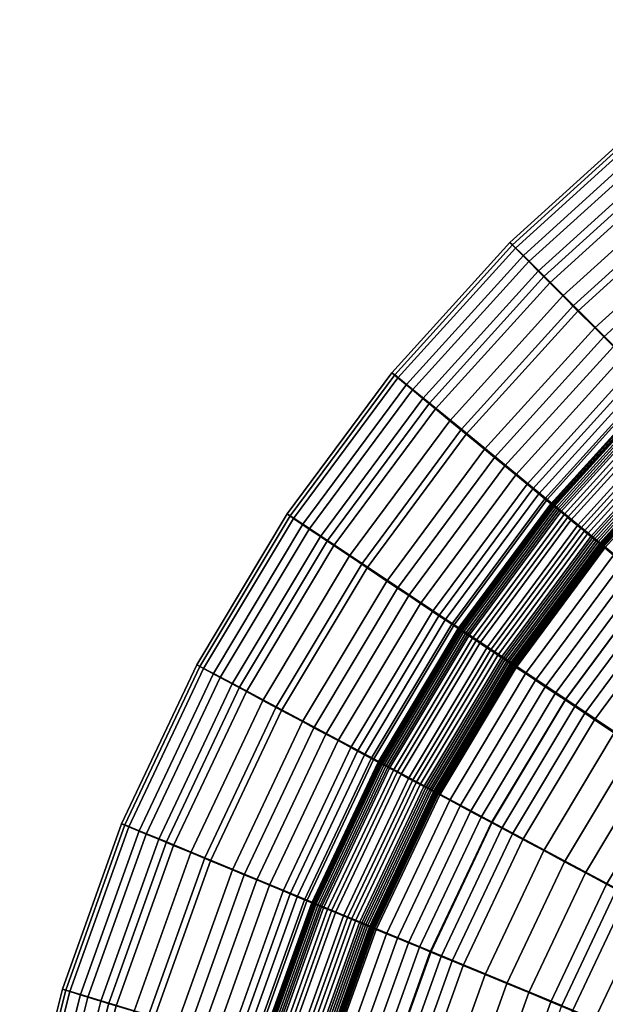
# Model space of a CAD drawing. Header units: millimetres. Extents: x -565 to 677, y -115 to 115.
# Tile 127 of 256: x -564 to -539, y 18 to 59. Entities that reach past the tile are written whole.
import ezdxf

# ---------------------------------------------------------------- set-up
doc = ezdxf.new("R2010")
doc.units = ezdxf.units.MM
doc.header["$MEASUREMENT"] = 0
doc.layers.add('VA001CLR', color=7, linetype='Continuous', true_color=0x000000)

msp = doc.modelspace()

# ---------------------------------------------------------------- meshes
at = {"layer": 'VA001CLR'}
mesh = msp.add_polyface(dxfattribs=at)
corners = [(-537.535, 54.672, 9.462), (-537.439, 54.564, 11.747), (-531.539, 58.943, 11.831), (-531.623, 59.058, 9.523), (-537.329, 54.411, 7.072), (-531.443, 58.778, 7.112), (-540.324, 47.091, 17.109), (-537.045, 43.818, 19.449), (-532.202, 48.212, 19.591), (-535.144, 51.79, 17.237), (-541.553, 48.315, 15.573), (-536.247, 53.128, 15.689), (-542.429, 49.183, 13.713), (-537.033, 54.078, 13.81), (-542.882, 49.628, 11.669), (-542.989, 49.726, 9.405), (-542.759, 49.488, 7.036), (-542.201, 48.924, 4.681), (-536.829, 53.794, 4.701), (-541.802, 48.522, 3.549), (-536.471, 53.355, 3.563), (-541.325, 48.043, 2.471), (-536.043, 52.832, 2.48), (-540.771, 47.488, 1.464), (-535.546, 52.224, 1.469), (-540.142, 46.857, 0.547), (-534.981, 51.535, 0.55), (-539.438, 46.153, -0.259), (-534.35, 50.765, -0.258), (-539.059, 45.773, -0.615), (-534.009, 50.35, -0.614), (-538.661, 45.376, -0.935), (-533.653, 49.915, -0.935), (-538.246, 44.96, -1.219), (-533.28, 49.461, -1.218), (-537.813, 44.527, -1.462), (-532.892, 48.988, -1.462), (-537.59, 44.304, -1.568), (-532.692, 48.744, -1.568), (-537.363, 44.077, -1.663), (-532.488, 48.495, -1.663), (-537.131, 43.845, -1.746), (-532.28, 48.242, -1.746), (-536.899, 43.614, -1.817), (-532.072, 47.989, -1.817), (-545.018, 41.906, 16.992), (-541.434, 38.969, 19.32), (-546.362, 43.004, 15.468), (-547.32, 43.783, 13.624), (-547.815, 44.182, 11.599), (-547.932, 44.27, 9.354), (-547.68, 44.057, 7.003), (-547.071, 43.55, 4.662), (-546.635, 43.19, 3.536), (-546.113, 42.76, 2.462), (-545.508, 42.262, 1.459), (-544.819, 41.696, 0.545), (-544.05, 41.064, -0.26), (-543.635, 40.724, -0.616), (-543.201, 40.367, -0.936), (-542.747, 39.994, -1.219), (-542.274, 39.606, -1.462), (-542.03, 39.406, -1.568), (-541.781, 39.202, -1.663)]
mesh.append_faces([[corners[k] for k in face] for face in [(0, 1, 2, 3), (4, 0, 3, 5), (6, 7, 8, 9), (10, 6, 9, 11), (12, 10, 11, 13), (14, 12, 13, 1), (15, 14, 1, 0), (16, 15, 0, 4), (17, 16, 4, 18), (19, 17, 18, 20), (21, 19, 20, 22), (23, 21, 22, 24), (25, 23, 24, 26), (27, 25, 26, 28), (29, 27, 28, 30), (31, 29, 30, 32), (33, 31, 32, 34), (35, 33, 34, 36), (37, 35, 36, 38), (39, 37, 38, 40), (41, 39, 40, 42), (43, 41, 42, 44), (45, 46, 7, 6), (47, 45, 6, 10), (48, 47, 10, 12), (49, 48, 12, 14), (50, 49, 14, 15), (51, 50, 15, 16), (52, 51, 16, 17), (53, 52, 17, 19), (54, 53, 19, 21), (55, 54, 21, 23), (56, 55, 23, 25), (57, 56, 25, 27), (58, 57, 27, 29), (59, 58, 29, 31), (60, 59, 31, 33), (61, 60, 33, 35), (62, 61, 35, 37), (63, 62, 37, 39)]])
mesh = msp.add_polyface(dxfattribs=at)
corners = [(-541.434, 38.969, 19.32), (-537.091, 35.406, 21.068), (-533.072, 39.846, 21.199), (-537.045, 43.818, 19.449), (-541.528, 38.994, -1.746), (-541.781, 39.202, -1.663), (-537.363, 44.077, -1.663), (-537.131, 43.845, -1.746), (-541.275, 38.786, -1.817), (-536.899, 43.614, -1.817), (-541.235, 38.754, -1.827), (-536.863, 43.578, -1.827), (-541.201, 38.726, -1.836), (-536.832, 43.546, -1.836), (-541.167, 38.697, -1.844), (-536.8, 43.515, -1.844), (-541.132, 38.669, -1.852), (-536.769, 43.483, -1.852), (-541.063, 38.612, -1.868), (-536.706, 43.42, -1.868), (-540.994, 38.556, -1.882), (-536.643, 43.357, -1.882), (-540.925, 38.499, -1.896), (-536.579, 43.293, -1.896), (-540.855, 38.442, -1.91), (-536.516, 43.23, -1.91), (-540.716, 38.328, -1.934), (-536.389, 43.103, -1.934), (-540.577, 38.214, -1.955), (-536.261, 42.975, -1.955), (-540.438, 38.099, -1.973), (-536.134, 42.848, -1.973), (-540.158, 37.87, -2), (-535.878, 42.592, -2), (-540.018, 37.755, -2.009), (-535.75, 42.464, -2.009), (-539.878, 37.64, -2.017), (-535.621, 42.336, -2.017), (-539.737, 37.525, -2.024), (-535.493, 42.207, -2.024), (-539.597, 37.409, -2.03), (-535.365, 42.079, -2.03), (-539.527, 37.352, -2.033), (-535.301, 42.015, -2.033), (-539.457, 37.294, -2.035), (-535.236, 41.951, -2.035), (-539.387, 37.237, -2.036), (-535.172, 41.886, -2.036), (-539.317, 37.179, -2.038), (-535.108, 41.822, -2.038), (-539.246, 37.121, -2.039), (-535.044, 41.758, -2.039), (-539.211, 37.093, -2.039), (-535.012, 41.726, -2.039), (-539.176, 37.064, -2.04), (-534.98, 41.694, -2.04), (-539.141, 37.035, -2.04), (-534.948, 41.662, -2.04), (-539.106, 37.006, -2.04), (-534.916, 41.63, -2.04), (-539.071, 36.977, -2.04), (-534.883, 41.598, -2.04), (-539.018, 36.934, -2.04), (-534.835, 41.549, -2.04), (-550.628, 37.247, 15.375), (-549.182, 36.285, 16.889), (-545.018, 41.906, 16.992), (-546.362, 43.004, 15.468), (-551.658, 37.929, 13.545), (-547.32, 43.783, 13.624), (-552.191, 38.279, 11.536), (-547.815, 44.182, 11.599), (-552.317, 38.356, 9.309), (-547.932, 44.27, 9.354), (-552.046, 38.169, 6.973), (-547.68, 44.057, 7.003), (-551.39, 37.725, 4.646), (-547.071, 43.55, 4.662), (-550.921, 37.41, 3.525), (-546.635, 43.19, 3.536), (-550.36, 37.033, 2.455), (-546.113, 42.76, 2.462), (-549.709, 36.597, 1.454), (-545.508, 42.262, 1.459)]
mesh.append_faces([[corners[k] for k in face] for face in [(0, 1, 2, 3), (4, 5, 6, 7), (8, 4, 7, 9), (10, 8, 9, 11), (12, 10, 11, 13), (14, 12, 13, 15), (16, 14, 15, 17), (18, 16, 17, 19), (20, 18, 19, 21), (22, 20, 21, 23), (24, 22, 23, 25), (26, 24, 25, 27), (28, 26, 27, 29), (30, 28, 29, 31), (32, 30, 31, 33), (34, 32, 33, 35), (36, 34, 35, 37), (38, 36, 37, 39), (40, 38, 39, 41), (42, 40, 41, 43), (44, 42, 43, 45), (46, 44, 45, 47), (48, 46, 47, 49), (50, 48, 49, 51), (52, 50, 51, 53), (54, 52, 53, 55), (56, 54, 55, 57), (58, 56, 57, 59), (60, 58, 59, 61), (62, 60, 61, 63), (64, 65, 66, 67), (68, 64, 67, 69), (70, 68, 69, 71), (72, 70, 71, 73), (74, 72, 73, 75), (76, 74, 75, 77), (78, 76, 77, 79), (80, 78, 79, 81), (82, 80, 81, 83)]])
mesh = msp.add_polyface(dxfattribs=at)
corners = [(-549.182, 36.285, 16.889), (-545.327, 33.713, 19.206), (-541.434, 38.969, 19.32), (-545.018, 41.906, 16.992), (-548.969, 36.102, 0.542), (-549.709, 36.597, 1.454), (-545.508, 42.262, 1.459), (-544.819, 41.696, 0.545), (-548.141, 35.548, -0.261), (-544.05, 41.064, -0.26), (-547.695, 35.25, -0.616), (-543.635, 40.724, -0.616), (-547.228, 34.938, -0.936), (-543.201, 40.367, -0.936), (-546.74, 34.611, -1.219), (-542.747, 39.994, -1.219), (-546.23, 34.271, -1.462), (-542.274, 39.606, -1.462), (-545.968, 34.096, -1.568), (-542.03, 39.406, -1.568), (-545.701, 33.917, -1.663), (-541.781, 39.202, -1.663), (-545.428, 33.735, -1.746), (-541.528, 38.994, -1.746), (-545.156, 33.553, -1.817), (-541.275, 38.786, -1.817), (-545.114, 33.525, -1.827), (-541.235, 38.754, -1.827), (-545.077, 33.5, -1.836), (-541.201, 38.726, -1.836), (-545.04, 33.475, -1.844), (-541.167, 38.697, -1.844), (-545.002, 33.451, -1.852), (-541.132, 38.669, -1.852), (-544.928, 33.401, -1.868), (-541.063, 38.612, -1.868), (-544.854, 33.351, -1.882), (-540.994, 38.556, -1.882), (-544.779, 33.301, -1.896), (-540.925, 38.499, -1.896), (-552.776, 30.283, 16.799), (-548.687, 28.101, 19.107), (-554.31, 31.099, 15.295), (-550.628, 37.247, 15.375), (-555.402, 31.678, 13.477), (-551.658, 37.929, 13.545), (-555.967, 31.974, 11.483), (-552.191, 38.279, 11.536), (-556.101, 32.04, 9.27), (-552.317, 38.356, 9.309), (-555.814, 31.881, 6.948), (-552.046, 38.169, 6.973), (-555.118, 31.505, 4.632), (-551.39, 37.725, 4.646), (-554.621, 31.237, 3.515), (-550.921, 37.41, 3.525), (-554.026, 30.918, 2.448), (-550.36, 37.033, 2.455), (-553.335, 30.548, 1.45), (-552.549, 30.127, 0.54), (-551.672, 29.658, -0.262), (-551.199, 29.405, -0.617), (-550.703, 29.14, -0.937), (-550.185, 28.863, -1.219), (-549.645, 28.574, -1.462), (-549.367, 28.425, -1.568), (-549.083, 28.274, -1.663), (-548.794, 28.119, -1.746), (-548.505, 27.965, -1.817), (-548.461, 27.941, -1.827)]
mesh.append_faces([[corners[k] for k in face] for face in [(0, 1, 2, 3), (4, 5, 6, 7), (8, 4, 7, 9), (10, 8, 9, 11), (12, 10, 11, 13), (14, 12, 13, 15), (16, 14, 15, 17), (18, 16, 17, 19), (20, 18, 19, 21), (22, 20, 21, 23), (24, 22, 23, 25), (26, 24, 25, 27), (28, 26, 27, 29), (30, 28, 29, 31), (32, 30, 31, 33), (34, 32, 33, 35), (36, 34, 35, 37), (38, 36, 37, 39), (40, 41, 1, 0), (42, 40, 0, 43), (44, 42, 43, 45), (46, 44, 45, 47), (48, 46, 47, 49), (50, 48, 49, 51), (52, 50, 51, 53), (54, 52, 53, 55), (56, 54, 55, 57), (58, 56, 57, 5), (59, 58, 5, 4), (60, 59, 4, 8), (61, 60, 8, 10), (62, 61, 10, 12), (63, 62, 12, 14), (64, 63, 14, 16), (65, 64, 16, 18), (66, 65, 18, 20), (67, 66, 20, 22), (68, 67, 22, 24), (69, 68, 24, 26)]])
mesh = msp.add_polyface(dxfattribs=at)
corners = [(-538.652, 36.634, -2.04), (-539.018, 36.934, -2.04), (-534.835, 41.549, -2.04), (-534.501, 41.215, -2.04), (-538.269, 36.319, -2.04), (-534.15, 40.864, -2.04), (-537.885, 36.005, -2.04), (-533.799, 40.513, -2.04), (-537.502, 35.69, -2.04), (-533.448, 40.162, -2.04), (-537.119, 35.375, -2.04), (-533.098, 39.812, -2.04), (-536.735, 35.061, -2.04), (-532.747, 39.461, -2.04), (-536.352, 34.746, -2.04), (-532.396, 39.11, -2.04), (-540.656, 30.593, 20.952), (-535.732, 27.302, 22.574), (-532.514, 31.648, 22.687), (-537.091, 35.406, 21.068), (-545.327, 33.713, 19.206), (-541.434, 38.969, 19.32), (-544.705, 33.252, -1.91), (-544.779, 33.301, -1.896), (-540.925, 38.499, -1.896), (-540.855, 38.442, -1.91), (-544.555, 33.152, -1.934), (-540.716, 38.328, -1.934), (-544.405, 33.052, -1.955), (-540.577, 38.214, -1.955), (-544.255, 32.951, -1.973), (-540.438, 38.099, -1.973), (-543.955, 32.75, -2), (-540.158, 37.87, -2), (-543.804, 32.65, -2.009), (-540.018, 37.755, -2.009), (-543.653, 32.549, -2.017), (-539.878, 37.64, -2.017), (-543.502, 32.448, -2.024), (-539.737, 37.525, -2.024), (-543.351, 32.347, -2.03), (-539.597, 37.409, -2.03), (-543.276, 32.297, -2.033), (-539.527, 37.352, -2.033), (-543.201, 32.246, -2.035), (-539.457, 37.294, -2.035), (-543.125, 32.196, -2.036), (-539.387, 37.237, -2.036), (-543.05, 32.146, -2.038), (-539.317, 37.179, -2.038), (-542.974, 32.095, -2.039), (-539.246, 37.121, -2.039), (-542.936, 32.07, -2.039), (-539.211, 37.093, -2.039), (-542.899, 32.045, -2.04), (-539.176, 37.064, -2.04), (-542.861, 32.02, -2.04), (-539.141, 37.035, -2.04), (-542.823, 31.994, -2.04), (-539.106, 37.006, -2.04), (-542.785, 31.969, -2.04), (-539.071, 36.977, -2.04), (-542.728, 31.931, -2.04), (-542.335, 31.668, -2.04), (-541.923, 31.393, -2.04), (-541.51, 31.117, -2.04), (-541.098, 30.842, -2.04), (-540.685, 30.566, -2.04), (-540.273, 30.29, -2.04), (-539.86, 30.015, -2.04), (-539.448, 29.739, -2.04), (-535.968, 34.431, -2.04), (-538.623, 29.188, -2.04), (-535.201, 33.802, -2.04), (-537.798, 28.637, -2.04), (-534.434, 33.172, -2.04)]
mesh.append_faces([[corners[k] for k in face] for face in [(0, 1, 2, 3), (4, 0, 3, 5), (6, 4, 5, 7), (8, 6, 7, 9), (10, 8, 9, 11), (12, 10, 11, 13), (14, 12, 13, 15), (16, 17, 18, 19), (20, 16, 19, 21), (22, 23, 24, 25), (26, 22, 25, 27), (28, 26, 27, 29), (30, 28, 29, 31), (32, 30, 31, 33), (34, 32, 33, 35), (36, 34, 35, 37), (38, 36, 37, 39), (40, 38, 39, 41), (42, 40, 41, 43), (44, 42, 43, 45), (46, 44, 45, 47), (48, 46, 47, 49), (50, 48, 49, 51), (52, 50, 51, 53), (54, 52, 53, 55), (56, 54, 55, 57), (58, 56, 57, 59), (60, 58, 59, 61), (62, 60, 61, 1), (63, 62, 1, 0), (64, 63, 0, 4), (65, 64, 4, 6), (66, 65, 6, 8), (67, 66, 8, 10), (68, 67, 10, 12), (69, 68, 12, 14), (70, 69, 14, 71), (72, 70, 71, 73), (74, 72, 73, 75)]])
mesh = msp.add_polyface(dxfattribs=at)
corners = [(-548.421, 27.92, -1.836), (-548.461, 27.941, -1.827), (-545.114, 33.525, -1.827), (-545.077, 33.5, -1.836), (-548.382, 27.899, -1.844), (-545.04, 33.475, -1.844), (-548.343, 27.878, -1.852), (-545.002, 33.451, -1.852), (-548.264, 27.836, -1.868), (-544.928, 33.401, -1.868), (-548.185, 27.793, -1.882), (-544.854, 33.351, -1.882), (-548.106, 27.751, -1.896), (-544.779, 33.301, -1.896), (-548.027, 27.709, -1.91), (-544.705, 33.252, -1.91), (-547.868, 27.624, -1.934), (-544.555, 33.152, -1.934), (-547.709, 27.539, -1.955), (-544.405, 33.052, -1.955), (-547.55, 27.454, -1.973), (-544.255, 32.951, -1.973), (-547.231, 27.284, -2), (-543.955, 32.75, -2), (-547.072, 27.198, -2.009), (-543.804, 32.65, -2.009), (-546.912, 27.113, -2.017), (-543.653, 32.549, -2.017), (-546.752, 27.027, -2.024), (-543.502, 32.448, -2.024), (-546.591, 26.942, -2.03), (-543.351, 32.347, -2.03), (-546.511, 26.899, -2.033), (-543.276, 32.297, -2.033), (-546.431, 26.856, -2.035), (-543.201, 32.246, -2.035), (-546.351, 26.813, -2.036), (-543.125, 32.196, -2.036), (-546.271, 26.771, -2.038), (-543.05, 32.146, -2.038), (-546.191, 26.728, -2.039), (-542.974, 32.095, -2.039), (-551.481, 22.185, 19.025), (-546.291, 20.036, 20.769), (-543.732, 25.453, 20.852), (-548.687, 28.101, 19.107), (-549.454, 21.314, -2.024), (-549.621, 21.383, -2.017), (-549.286, 21.245, -2.03), (-549.202, 21.21, -2.033), (-549.118, 21.175, -2.035), (-549.034, 21.14, -2.036), (-548.951, 21.106, -2.038), (-548.867, 21.071, -2.039), (-548.825, 21.053, -2.039), (-546.151, 26.706, -2.039), (-548.783, 21.036, -2.04), (-546.111, 26.685, -2.04), (-548.741, 21.019, -2.04), (-546.071, 26.664, -2.04), (-548.699, 21.001, -2.04), (-546.031, 26.642, -2.04), (-548.657, 20.984, -2.04), (-545.991, 26.621, -2.04), (-548.594, 20.958, -2.04), (-545.931, 26.588, -2.04), (-548.157, 20.777, -2.04), (-545.513, 26.366, -2.04), (-547.698, 20.587, -2.04), (-545.076, 26.132, -2.04), (-547.24, 20.397, -2.04), (-544.639, 25.898, -2.04), (-546.782, 20.207, -2.04), (-544.201, 25.664, -2.04), (-546.324, 20.017, -2.04), (-543.764, 25.43, -2.04), (-545.865, 19.828, -2.04), (-543.326, 25.196, -2.04)]
mesh.append_faces([[corners[k] for k in face] for face in [(0, 1, 2, 3), (4, 0, 3, 5), (6, 4, 5, 7), (8, 6, 7, 9), (10, 8, 9, 11), (12, 10, 11, 13), (14, 12, 13, 15), (16, 14, 15, 17), (18, 16, 17, 19), (20, 18, 19, 21), (22, 20, 21, 23), (24, 22, 23, 25), (26, 24, 25, 27), (28, 26, 27, 29), (30, 28, 29, 31), (32, 30, 31, 33), (34, 32, 33, 35), (36, 34, 35, 37), (38, 36, 37, 39), (40, 38, 39, 41), (42, 43, 44, 45), (46, 47, 26, 28), (48, 46, 28, 30), (49, 48, 30, 32), (50, 49, 32, 34), (51, 50, 34, 36), (52, 51, 36, 38), (53, 52, 38, 40), (54, 53, 40, 55), (56, 54, 55, 57), (58, 56, 57, 59), (60, 58, 59, 61), (62, 60, 61, 63), (64, 62, 63, 65), (66, 64, 65, 67), (68, 66, 67, 69), (70, 68, 69, 71), (72, 70, 71, 73), (74, 72, 73, 75), (76, 74, 75, 77)]])
mesh = msp.add_polyface(dxfattribs=at)
corners = [(-543.732, 25.453, 20.852), (-538.51, 22.661, 22.476), (-535.732, 27.302, 22.574), (-540.656, 30.593, 20.952), (-548.687, 28.101, 19.107), (-545.327, 33.713, 19.206), (-546.151, 26.706, -2.039), (-546.191, 26.728, -2.039), (-542.974, 32.095, -2.039), (-542.936, 32.07, -2.039), (-546.111, 26.685, -2.04), (-542.899, 32.045, -2.04), (-546.071, 26.664, -2.04), (-542.861, 32.02, -2.04), (-546.031, 26.642, -2.04), (-542.823, 31.994, -2.04), (-545.991, 26.621, -2.04), (-542.785, 31.969, -2.04), (-545.931, 26.588, -2.04), (-542.728, 31.931, -2.04), (-545.513, 26.366, -2.04), (-542.335, 31.668, -2.04), (-545.076, 26.132, -2.04), (-541.923, 31.393, -2.04), (-544.639, 25.898, -2.04), (-541.51, 31.117, -2.04), (-544.201, 25.664, -2.04), (-541.098, 30.842, -2.04), (-543.764, 25.43, -2.04), (-540.685, 30.566, -2.04), (-543.326, 25.196, -2.04), (-540.273, 30.29, -2.04), (-542.889, 24.963, -2.04), (-539.86, 30.015, -2.04), (-542.451, 24.729, -2.04), (-539.448, 29.739, -2.04), (-541.576, 24.261, -2.04), (-538.623, 29.188, -2.04), (-540.701, 23.793, -2.04), (-537.798, 28.637, -2.04), (-539.826, 23.326, -2.04), (-536.973, 28.086, -2.04), (-538.951, 22.858, -2.04), (-536.148, 27.534, -2.04), (-538.076, 22.39, -2.04), (-535.324, 26.983, -2.04), (-537.201, 21.923, -2.04), (-534.499, 26.432, -2.04), (-540.82, 17.769, 22.394), (-535.59, 15.602, 24.295), (-533.517, 19.991, 24.375), (-546.291, 20.036, 20.769), (-545.407, 19.638, -2.04), (-545.865, 19.828, -2.04), (-544.949, 19.448, -2.04), (-544.032, 19.068, -2.04), (-543.116, 18.689, -2.04), (-542.199, 18.309, -2.04), (-541.282, 17.929, -2.04), (-540.366, 17.55, -2.04), (-539.449, 17.17, -2.04), (-537.616, 16.411, -2.04), (-535.452, 20.987, -2.04), (-548.307, 14.394, 20.703), (-542.64, 12.674, 22.33), (-545.018, 13.372, -2.04), (-545.967, 13.66, -2.04), (-544.069, 13.084, -2.04), (-543.119, 12.796, -2.04), (-542.17, 12.508, -2.04), (-541.221, 12.22, -2.04)]
mesh.append_faces([[corners[k] for k in face] for face in [(0, 1, 2, 3), (4, 0, 3, 5), (6, 7, 8, 9), (10, 6, 9, 11), (12, 10, 11, 13), (14, 12, 13, 15), (16, 14, 15, 17), (18, 16, 17, 19), (20, 18, 19, 21), (22, 20, 21, 23), (24, 22, 23, 25), (26, 24, 25, 27), (28, 26, 27, 29), (30, 28, 29, 31), (32, 30, 31, 33), (34, 32, 33, 35), (36, 34, 35, 37), (38, 36, 37, 39), (40, 38, 39, 41), (42, 40, 41, 43), (44, 42, 43, 45), (46, 44, 45, 47), (48, 49, 50, 1), (51, 48, 1, 0), (52, 53, 30, 32), (54, 52, 32, 34), (55, 54, 34, 36), (56, 55, 36, 38), (57, 56, 38, 40), (58, 57, 40, 42), (59, 58, 42, 44), (60, 59, 44, 46), (61, 60, 46, 62), (63, 64, 48, 51), (65, 66, 55, 56), (67, 65, 56, 57), (68, 67, 57, 58), (69, 68, 58, 59), (70, 69, 59, 60)]])
mesh = msp.add_polyface(dxfattribs=at)
corners = [(-555.765, 23.957, 16.725), (-551.481, 22.185, 19.025), (-548.687, 28.101, 19.107), (-552.776, 30.283, 16.799), (-557.371, 24.619, 15.228), (-554.31, 31.099, 15.295), (-558.516, 25.089, 13.421), (-555.402, 31.678, 13.477), (-559.108, 25.33, 11.438), (-555.967, 31.974, 11.483), (-559.248, 25.383, 9.237), (-556.101, 32.04, 9.27), (-558.947, 25.254, 6.927), (-555.814, 31.881, 6.948), (-558.218, 24.949, 4.62), (-555.118, 31.505, 4.632), (-557.697, 24.732, 3.507), (-554.621, 31.237, 3.515), (-557.074, 24.472, 2.443), (-554.026, 30.918, 2.448), (-556.35, 24.172, 1.447), (-553.335, 30.548, 1.45), (-555.528, 23.831, 0.538), (-552.549, 30.127, 0.54), (-554.608, 23.449, -0.263), (-551.672, 29.658, -0.262), (-554.112, 23.244, -0.617), (-551.199, 29.405, -0.617), (-553.593, 23.029, -0.937), (-550.703, 29.14, -0.937), (-553.051, 22.804, -1.219), (-550.185, 28.863, -1.219), (-552.485, 22.57, -1.462), (-549.645, 28.574, -1.462), (-552.193, 22.449, -1.568), (-549.367, 28.425, -1.568), (-551.896, 22.326, -1.663), (-549.083, 28.274, -1.663), (-551.594, 22.2, -1.746), (-548.794, 28.119, -1.746), (-551.291, 22.075, -1.817), (-548.505, 27.965, -1.817), (-551.244, 22.056, -1.827), (-548.461, 27.941, -1.827), (-551.203, 22.039, -1.836), (-548.421, 27.92, -1.836), (-551.162, 22.021, -1.844), (-548.382, 27.899, -1.844), (-551.121, 22.004, -1.852), (-548.343, 27.878, -1.852), (-551.038, 21.97, -1.868), (-548.264, 27.836, -1.868), (-550.955, 21.936, -1.882), (-548.185, 27.793, -1.882), (-550.873, 21.902, -1.896), (-548.106, 27.751, -1.896), (-550.79, 21.867, -1.91), (-548.027, 27.709, -1.91), (-550.624, 21.799, -1.934), (-547.868, 27.624, -1.934), (-550.457, 21.73, -1.955), (-547.709, 27.539, -1.955), (-550.29, 21.661, -1.973), (-547.55, 27.454, -1.973), (-549.956, 21.522, -2), (-547.231, 27.284, -2), (-549.789, 21.453, -2.009), (-547.072, 27.198, -2.009), (-549.621, 21.383, -2.017), (-546.912, 27.113, -2.017), (-560.969, 18.227, 13.376), (-559.784, 17.871, 15.176), (-561.582, 18.41, 11.402), (-561.727, 18.45, 9.212), (-561.416, 18.352, 6.911), (-560.661, 18.121, 4.611)]
mesh.append_faces([[corners[k] for k in face] for face in [(0, 1, 2, 3), (4, 0, 3, 5), (6, 4, 5, 7), (8, 6, 7, 9), (10, 8, 9, 11), (12, 10, 11, 13), (14, 12, 13, 15), (16, 14, 15, 17), (18, 16, 17, 19), (20, 18, 19, 21), (22, 20, 21, 23), (24, 22, 23, 25), (26, 24, 25, 27), (28, 26, 27, 29), (30, 28, 29, 31), (32, 30, 31, 33), (34, 32, 33, 35), (36, 34, 35, 37), (38, 36, 37, 39), (40, 38, 39, 41), (42, 40, 41, 43), (44, 42, 43, 45), (46, 44, 45, 47), (48, 46, 47, 49), (50, 48, 49, 51), (52, 50, 51, 53), (54, 52, 53, 55), (56, 54, 55, 57), (58, 56, 57, 59), (60, 58, 59, 61), (62, 60, 61, 63), (64, 62, 63, 65), (66, 64, 65, 67), (68, 66, 67, 69), (70, 71, 4, 6), (72, 70, 6, 8), (73, 72, 8, 10), (74, 73, 10, 12), (75, 74, 12, 14)]])
mesh = msp.add_polyface(dxfattribs=at)
corners = [(-558.12, 17.368, 16.667), (-553.683, 16.024, 18.961), (-551.481, 22.185, 19.025), (-555.765, 23.957, 16.725), (-559.784, 17.871, 15.176), (-557.371, 24.619, 15.228), (-560.121, 17.956, 3.5), (-560.661, 18.121, 4.611), (-558.218, 24.949, 4.62), (-557.697, 24.732, 3.507), (-559.476, 17.759, 2.439), (-557.074, 24.472, 2.443), (-558.726, 17.531, 1.445), (-556.35, 24.172, 1.447), (-557.874, 17.272, 0.537), (-555.528, 23.831, 0.538), (-556.922, 16.983, -0.264), (-554.608, 23.449, -0.263), (-556.408, 16.827, -0.618), (-554.112, 23.244, -0.617), (-555.87, 16.664, -0.937), (-553.593, 23.029, -0.937), (-555.309, 16.494, -1.22), (-553.051, 22.804, -1.219), (-554.723, 16.316, -1.462), (-552.485, 22.57, -1.462), (-554.421, 16.224, -1.568), (-552.193, 22.449, -1.568), (-554.113, 16.131, -1.663), (-551.896, 22.326, -1.663), (-559.819, 10.58, 16.624), (-555.271, 9.677, 18.914), (-561.524, 10.918, 15.138), (-562.739, 11.157, 13.344), (-560.969, 18.227, 13.376), (-563.367, 11.28, 11.377), (-561.582, 18.41, 11.402), (-563.516, 11.307, 9.193), (-561.727, 18.45, 9.212), (-563.197, 11.241, 6.899), (-561.416, 18.352, 6.911), (-562.423, 11.086, 4.604), (-561.87, 10.975, 3.496), (-561.208, 10.843, 2.436), (-560.44, 10.69, 1.443), (-559.566, 10.516, 0.536), (-558.59, 10.321, -0.264), (-558.064, 10.217, -0.618), (-557.513, 10.107, -0.937), (-556.937, 9.992, -1.22), (-556.336, 9.873, -1.462), (-556.027, 9.811, -1.568), (-555.712, 9.748, -1.663), (-555.39, 9.685, -1.746), (-553.799, 16.036, -1.746), (-555.069, 9.621, -1.817), (-553.486, 15.941, -1.817), (-555.019, 9.611, -1.827), (-553.437, 15.926, -1.827), (-554.975, 9.602, -1.836), (-553.395, 15.913, -1.836), (-554.932, 9.593, -1.844), (-553.352, 15.9, -1.844), (-554.888, 9.585, -1.852), (-553.309, 15.887, -1.852), (-554.8, 9.567, -1.868), (-553.224, 15.861, -1.868), (-554.713, 9.55, -1.882), (-553.138, 15.835, -1.882)]
mesh.append_faces([[corners[k] for k in face] for face in [(0, 1, 2, 3), (4, 0, 3, 5), (6, 7, 8, 9), (10, 6, 9, 11), (12, 10, 11, 13), (14, 12, 13, 15), (16, 14, 15, 17), (18, 16, 17, 19), (20, 18, 19, 21), (22, 20, 21, 23), (24, 22, 23, 25), (26, 24, 25, 27), (28, 26, 27, 29), (30, 31, 1, 0), (32, 30, 0, 4), (33, 32, 4, 34), (35, 33, 34, 36), (37, 35, 36, 38), (39, 37, 38, 40), (41, 39, 40, 7), (42, 41, 7, 6), (43, 42, 6, 10), (44, 43, 10, 12), (45, 44, 12, 14), (46, 45, 14, 16), (47, 46, 16, 18), (48, 47, 18, 20), (49, 48, 20, 22), (50, 49, 22, 24), (51, 50, 24, 26), (52, 51, 26, 28), (53, 52, 28, 54), (55, 53, 54, 56), (57, 55, 56, 58), (59, 57, 58, 60), (61, 59, 60, 62), (63, 61, 62, 64), (65, 63, 64, 66), (67, 65, 66, 68)]])
mesh = msp.add_polyface(dxfattribs=at)
corners = [(-553.683, 16.024, 18.961), (-548.307, 14.394, 20.703), (-546.291, 20.036, 20.769), (-551.481, 22.185, 19.025), (-553.799, 16.036, -1.746), (-554.113, 16.131, -1.663), (-551.896, 22.326, -1.663), (-551.594, 22.2, -1.746), (-553.486, 15.941, -1.817), (-551.291, 22.075, -1.817), (-553.437, 15.926, -1.827), (-551.244, 22.056, -1.827), (-553.395, 15.913, -1.836), (-551.203, 22.039, -1.836), (-553.352, 15.9, -1.844), (-551.162, 22.021, -1.844), (-553.309, 15.887, -1.852), (-551.121, 22.004, -1.852), (-553.224, 15.861, -1.868), (-551.038, 21.97, -1.868), (-553.138, 15.835, -1.882), (-550.955, 21.936, -1.882), (-553.053, 15.809, -1.896), (-550.873, 21.902, -1.896), (-552.967, 15.783, -1.91), (-550.79, 21.867, -1.91), (-552.795, 15.731, -1.934), (-550.624, 21.799, -1.934), (-552.622, 15.679, -1.955), (-550.457, 21.73, -1.955), (-552.45, 15.626, -1.973), (-550.29, 21.661, -1.973), (-552.104, 15.521, -2), (-549.956, 21.522, -2), (-551.93, 15.469, -2.009), (-549.789, 21.453, -2.009), (-551.757, 15.416, -2.017), (-549.621, 21.383, -2.017), (-551.583, 15.363, -2.024), (-549.454, 21.314, -2.024), (-551.409, 15.311, -2.03), (-549.286, 21.245, -2.03), (-551.322, 15.284, -2.033), (-549.202, 21.21, -2.033), (-551.235, 15.258, -2.035), (-549.118, 21.175, -2.035), (-551.149, 15.232, -2.036), (-549.034, 21.14, -2.036), (-551.062, 15.205, -2.038), (-548.951, 21.106, -2.038), (-550.975, 15.179, -2.039), (-548.867, 21.071, -2.039), (-550.931, 15.166, -2.039), (-548.825, 21.053, -2.039), (-550.888, 15.153, -2.04), (-548.783, 21.036, -2.04), (-550.845, 15.139, -2.04), (-548.741, 21.019, -2.04), (-550.801, 15.126, -2.04), (-548.699, 21.001, -2.04), (-550.758, 15.113, -2.04), (-548.657, 20.984, -2.04), (-550.692, 15.093, -2.04), (-548.594, 20.958, -2.04), (-550.24, 14.956, -2.04), (-548.157, 20.777, -2.04), (-549.765, 14.812, -2.04), (-547.698, 20.587, -2.04), (-549.29, 14.668, -2.04), (-547.24, 20.397, -2.04), (-548.815, 14.524, -2.04), (-546.782, 20.207, -2.04), (-548.341, 14.38, -2.04), (-546.324, 20.017, -2.04), (-547.866, 14.236, -2.04), (-545.865, 19.828, -2.04), (-547.391, 14.092, -2.04), (-545.407, 19.638, -2.04), (-546.917, 13.948, -2.04), (-544.949, 19.448, -2.04), (-545.967, 13.66, -2.04), (-544.032, 19.068, -2.04)]
mesh.append_faces([[corners[k] for k in face] for face in [(0, 1, 2, 3), (4, 5, 6, 7), (8, 4, 7, 9), (10, 8, 9, 11), (12, 10, 11, 13), (14, 12, 13, 15), (16, 14, 15, 17), (18, 16, 17, 19), (20, 18, 19, 21), (22, 20, 21, 23), (24, 22, 23, 25), (26, 24, 25, 27), (28, 26, 27, 29), (30, 28, 29, 31), (32, 30, 31, 33), (34, 32, 33, 35), (36, 34, 35, 37), (38, 36, 37, 39), (40, 38, 39, 41), (42, 40, 41, 43), (44, 42, 43, 45), (46, 44, 45, 47), (48, 46, 47, 49), (50, 48, 49, 51), (52, 50, 51, 53), (54, 52, 53, 55), (56, 54, 55, 57), (58, 56, 57, 59), (60, 58, 59, 61), (62, 60, 61, 63), (64, 62, 63, 65), (66, 64, 65, 67), (68, 66, 67, 69), (70, 68, 69, 71), (72, 70, 71, 73), (74, 72, 73, 75), (76, 74, 75, 77), (78, 76, 77, 79), (80, 78, 79, 81)]])

doc.saveas('drawing.dxf')
